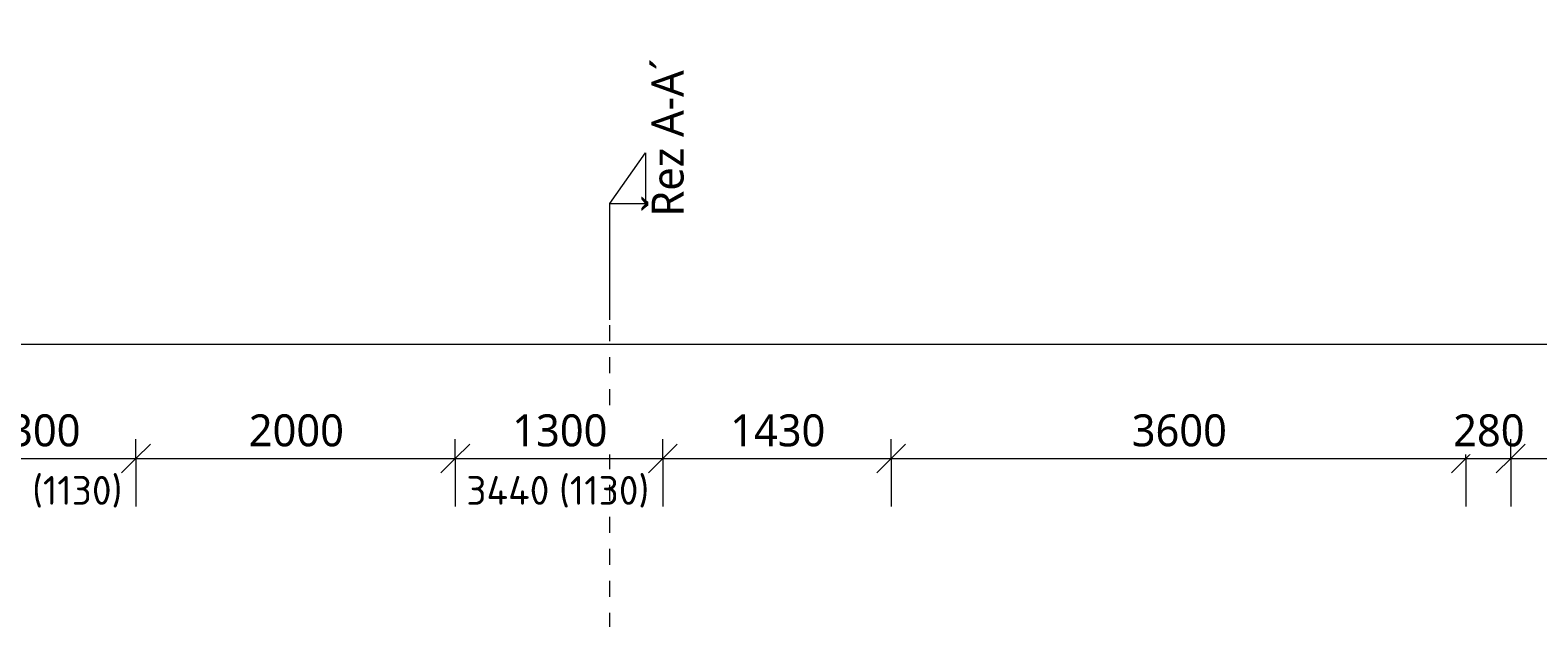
# Model space of a CAD drawing. Header units: metres. Extents: x -2.8 to 41.5, y -3 to 31.1.
# Tile 16 of 21: x 12.6 to 22, y 14.8 to 18.4. Entities that reach past the tile are written whole.
import ezdxf

# ---------------------------------------------------------------- set-up
doc = ezdxf.new("R2010")
doc.units = ezdxf.units.M
doc.linetypes.add('AV - Cerch_ 1 tecka 10mm', pattern=[0.018, 0.01, -0.004, 0, -0.004])
doc.layers.add('AV-KOTY', color=5, linetype='Continuous', lineweight=13, true_color=0x0000ff)
doc.layers.add('AV-KOTY-100', color=7, linetype='Continuous', lineweight=5)
doc.styles.add('ISOCPEUR', font='isocpeur.ttf', dxfattribs={"height": 0.18})
doc.styles.add('Trebuchet MS', font='trebuc.ttf', dxfattribs={"height": 0.2})
doc.dimstyles.new('2_mm_-_O_-_Blue_-_mm_-_zaokrouhlena', dxfattribs={"dimscale": 0.3048, "dimtxt": 0.20619, "dimasz": 0.590551, "dimexe": 0.393701, "dimexo": 0.0625, "dimgap": 0.065617, "dimtad": 1, "dimdec": 0, "dimlfac": 1000, "dimrnd": 10, "dimzin": 0, "dimdsep": 46, "dimtxsty": 'Trebuchet MS', "dimblk1": 'OBLIQUE', "dimblk2": 'OBLIQUE', "dimsah": 1, "dimcen": 0.09, "dimazin": 0, "dimtfac": 1, "dimtdec": 4, "dimtix": 1, "dimtmove": 0, "dimatfit": 3, "dimfxl": 0.984252, "dimfxlon": 1, "dimtvp": 1, "dimtfill": 1, "dimtolj": 1, "dimtzin": 0, "dimarcsym": 2})

# ---------------------------------------------------------------- blocks, each defined once
blk = doc.blocks.new('Section - Vertikální L-45990-1NP mezipatro')
at = {"layer": 'AV-KOTY', "lineweight": 5}
for p, q in [((-0.00728, 0), (-0.01046, -0.002226)), ((-0.00728, 0), (-0.00728, -0.002226)), ((0, 0), (-0.00728, 0)), ((-0.01046, -0.002226), (-0.00728, -0.002226))]:
    blk.add_line(p, q, dxfattribs=at)
blk = doc.blocks.new('DIMBLOCK5-1NP mezipatro')
at = {"layer": 'AV-KOTY-100', "color": 5, "true_color": 0x0000ff}
for p, q in [((11.9148, 15.7529), (11.9148, 15.8729)), ((13.2148, 15.7529), (13.2148, 15.8729)), ((11.9148, 15.7529), (12.0048, 15.8429)), ((13.2148, 15.7529), (13.3048, 15.8429)), ((11.9148, 15.7529), (11.8248, 15.6629)), ((11.9148, 15.7529), (13.2148, 15.7529)), ((11.9148, 15.7529), (11.9148, 15.4529)), ((13.2148, 15.7529), (13.1248, 15.6629)), ((13.2148, 15.7529), (13.2148, 15.4529))]:
    blk.add_line(p, q, dxfattribs=at)
at = {"layer": 'AV-KOTY-100', "color": 0, "insert": (12.2713, 16.0288), "char_height": 0.2, "width": 0.704541, "attachment_point": 1, "line_spacing_factor": 1.048425, "style": 'Trebuchet MS', "bg_fill": 3, "box_fill_scale": 1.25, "bg_fill_color": 256, "bg_fill_true_color": 13158600, "bg_fill_transparency": 0}
blk.add_mtext('1300', dxfattribs=at)
blk = doc.blocks.new('_Oblique')
at = {"color": 0, "linetype": 'ByBlock', "lineweight": -2}
blk.add_line((-0.5, -0.5), (0.5, 0.5), dxfattribs=at)
blk = doc.blocks.new('DIMBLOCK6-1NP mezipatro')
at = {"layer": 'AV-KOTY-100', "color": 5, "true_color": 0x0000ff}
for p, q in [((13.2148, 15.7529), (13.2148, 15.8729)), ((15.2148, 15.7529), (15.2148, 15.8729)), ((13.2148, 15.7529), (13.3048, 15.8429)), ((15.2148, 15.7529), (15.3048, 15.8429)), ((13.2148, 15.7529), (13.1248, 15.6629)), ((13.2148, 15.7529), (15.2148, 15.7529)), ((13.2148, 15.7529), (13.2148, 15.4529)), ((15.2148, 15.7529), (15.1248, 15.6629)), ((15.2148, 15.7529), (15.2148, 15.4529))]:
    blk.add_line(p, q, dxfattribs=at)
at = {"layer": 'AV-KOTY-100', "color": 0, "insert": (13.9213, 16.0288), "char_height": 0.2, "width": 0.704541, "attachment_point": 1, "line_spacing_factor": 1.048425, "style": 'Trebuchet MS', "bg_fill": 3, "box_fill_scale": 1.25, "bg_fill_color": 256, "bg_fill_true_color": 13158600, "bg_fill_transparency": 0}
blk.add_mtext('2000', dxfattribs=at)
blk = doc.blocks.new('DIMBLOCK7-1NP mezipatro')
at = {"layer": 'AV-KOTY-100', "color": 5, "true_color": 0x0000ff}
for p, q in [((15.2148, 15.7529), (15.2148, 15.8729)), ((16.5148, 15.7529), (16.5148, 15.8729)), ((15.2148, 15.7529), (15.3048, 15.8429)), ((16.5148, 15.7529), (16.6048, 15.8429)), ((15.2148, 15.7529), (15.1248, 15.6629)), ((15.2148, 15.7529), (16.5148, 15.7529)), ((15.2148, 15.7529), (15.2148, 15.4529)), ((16.5148, 15.7529), (16.4248, 15.6629)), ((16.5148, 15.7529), (16.5148, 15.4529))]:
    blk.add_line(p, q, dxfattribs=at)
at = {"layer": 'AV-KOTY-100', "color": 0, "insert": (15.5713, 16.0288), "char_height": 0.2, "width": 0.704541, "attachment_point": 1, "line_spacing_factor": 1.048425, "style": 'Trebuchet MS', "bg_fill": 3, "box_fill_scale": 1.25, "bg_fill_color": 256, "bg_fill_true_color": 13158600, "bg_fill_transparency": 0}
blk.add_mtext('1300', dxfattribs=at)
blk = doc.blocks.new('DIMBLOCK8-1NP mezipatro')
at = {"layer": 'AV-KOTY-100', "color": 5, "true_color": 0x0000ff}
for p, q in [((16.5148, 15.7529), (16.5148, 15.8729)), ((17.9448, 15.7529), (17.9448, 15.8729)), ((16.5148, 15.7529), (16.6048, 15.8429)), ((17.9448, 15.7529), (18.0348, 15.8429)), ((16.5148, 15.7529), (16.4248, 15.6629)), ((16.5148, 15.7529), (17.9448, 15.7529)), ((16.5148, 15.7529), (16.5148, 15.4529)), ((17.9448, 15.7529), (17.8548, 15.6629)), ((17.9448, 15.7529), (17.9448, 15.4529))]:
    blk.add_line(p, q, dxfattribs=at)
at = {"layer": 'AV-KOTY-100', "color": 0, "insert": (16.9363, 16.0288), "char_height": 0.2, "width": 0.704541, "attachment_point": 1, "line_spacing_factor": 1.048425, "style": 'Trebuchet MS', "bg_fill": 3, "box_fill_scale": 1.25, "bg_fill_color": 256, "bg_fill_true_color": 13158600, "bg_fill_transparency": 0}
blk.add_mtext('1430', dxfattribs=at)
blk = doc.blocks.new('DIMBLOCK9-1NP mezipatro')
at = {"layer": 'AV-KOTY-100', "color": 5, "true_color": 0x0000ff}
for p, q in [((17.9448, 15.7529), (17.9448, 15.8729)), ((21.5448, 15.7529), (21.5448, 15.8729)), ((17.9448, 15.7529), (18.0348, 15.8429)), ((21.5448, 15.7529), (21.6348, 15.8429)), ((17.9448, 15.7529), (17.8548, 15.6629)), ((17.9448, 15.7529), (21.5448, 15.7529)), ((17.9448, 15.7529), (17.9448, 15.4529)), ((21.5448, 15.7529), (21.4548, 15.6629)), ((21.5448, 15.7529), (21.5448, 15.4529))]:
    blk.add_line(p, q, dxfattribs=at)
at = {"layer": 'AV-KOTY-100', "color": 0, "insert": (19.4513, 16.0288), "char_height": 0.2, "width": 0.704541, "attachment_point": 1, "line_spacing_factor": 1.048425, "style": 'Trebuchet MS', "bg_fill": 3, "box_fill_scale": 1.25, "bg_fill_color": 256, "bg_fill_true_color": 13158600, "bg_fill_transparency": 0}
blk.add_mtext('3600', dxfattribs=at)
blk = doc.blocks.new('DIMBLOCK10-1NP mezipatro')
at = {"layer": 'AV-KOTY-100', "color": 5, "true_color": 0x0000ff}
for p, q in [((21.5448, 15.7529), (21.5448, 15.8729)), ((21.8248, 15.7529), (21.8248, 15.8729)), ((21.5448, 15.7529), (21.6348, 15.8429)), ((21.8248, 15.7529), (21.9148, 15.8429)), ((21.5448, 15.7529), (21.4548, 15.6629)), ((21.5448, 15.7529), (21.8248, 15.7529)), ((21.5448, 15.7529), (21.5448, 15.4529)), ((21.8248, 15.7529), (21.7348, 15.6629)), ((21.8248, 15.7529), (21.8248, 15.4529))]:
    blk.add_line(p, q, dxfattribs=at)
at = {"layer": 'AV-KOTY-100', "color": 0, "insert": (21.4646, 16.0288), "char_height": 0.2, "width": 0.528406, "attachment_point": 1, "line_spacing_factor": 1.048425, "style": 'Trebuchet MS', "bg_fill": 3, "box_fill_scale": 1.25, "bg_fill_color": 256, "bg_fill_true_color": 13158600, "bg_fill_transparency": 0}
blk.add_mtext('280', dxfattribs=at)
blk = doc.blocks.new('DIMBLOCK11-1NP mezipatro')
at = {"layer": 'AV-KOTY-100', "color": 5, "true_color": 0x0000ff}
for p, q in [((21.8248, 15.7529), (21.8248, 15.8729)), ((22.8048, 15.7529), (22.8048, 15.8729)), ((21.8248, 15.7529), (21.9148, 15.8429)), ((22.8048, 15.7529), (22.8948, 15.8429)), ((21.8248, 15.7529), (21.7348, 15.6629)), ((21.8248, 15.7529), (22.8048, 15.7529)), ((21.8248, 15.7529), (21.8248, 15.4529)), ((22.8048, 15.7529), (22.7148, 15.6629)), ((22.8048, 15.7529), (22.8048, 15.4529))]:
    blk.add_line(p, q, dxfattribs=at)
at = {"layer": 'AV-KOTY-100', "color": 0, "insert": (22.0946, 16.0288), "char_height": 0.2, "width": 0.528406, "attachment_point": 1, "line_spacing_factor": 1.048425, "style": 'Trebuchet MS', "bg_fill": 3, "box_fill_scale": 1.25, "bg_fill_color": 256, "bg_fill_true_color": 13158600, "bg_fill_transparency": 0}
blk.add_mtext('980', dxfattribs=at)
blk = doc.blocks.new('DIMBLOCK35-1NP mezipatro')
at = {"layer": 'AV-KOTY-100', "color": 5, "true_color": 0x0000ff}
for p, q in [((6.1548, 16.4674), (6.1548, 16.7674)), ((6.1548, 16.4674), (6.2448, 16.5574)), ((39.7648, 16.4674), (39.7648, 16.5874)), ((39.7648, 16.4674), (39.8548, 16.5574)), ((6.1548, 16.4674), (6.0648, 16.3774)), ((6.1548, 16.4674), (39.7648, 16.4674)), ((6.1548, 16.4674), (6.1548, 16.3474)), ((39.7648, 16.4674), (39.6748, 16.3774)), ((39.7648, 16.4674), (39.7648, 16.1674))]:
    blk.add_line(p, q, dxfattribs=at)
at = {"layer": 'AV-KOTY-100', "color": 0, "insert": (22.5929, 16.7433), "char_height": 0.2, "width": 0.880677, "attachment_point": 1, "line_spacing_factor": 1.048425, "style": 'Trebuchet MS', "bg_fill": 3, "box_fill_scale": 1.25, "bg_fill_color": 256, "bg_fill_true_color": 13158600, "bg_fill_transparency": 0}
blk.add_mtext('33610', dxfattribs=at)

msp = doc.modelspace()

# ---------------------------------------------------------------- linework, layer by layer
at = {"layer": 'AV-KOTY', "linetype": 'AV - Cerch_ 1 tecka 10mm', "lineweight": 5}
msp.add_line((16.1824, 12.8867), (16.1824, 16.6203), dxfattribs=at)

# ---------------------------------------------------------------- block references
at = {"layer": 'AV-KOTY', "lineweight": 5, "extrusion": (0, 0, -1), "xscale": 99.99999999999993, "yscale": 99.99999999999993, "zscale": 99.99999999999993, "rotation": 270.0000000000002}
msp.add_blockref('Section - Vertikální L-45990-1NP mezipatro', (-16.1824, 16.6203), dxfattribs=at)

# ---------------------------------------------------------------- texts
at = {"layer": 'AV-KOTY', "lineweight": 5, "insert": (16.4441, 17.2669), "char_height": 0.2, "width": 1.362869, "attachment_point": 1, "rotation": 90, "style": 'Trebuchet MS'}
msp.add_mtext('Řez A-A´', dxfattribs=at)
at = {"layer": 'AV-KOTY', "lineweight": 5, "char_height": 0.18, "attachment_point": 1, "style": 'ISOCPEUR'}
for s, insert, width in [('(1130)', (12.5646, 15.6429), 0.705485), ('3440', (15.2834, 15.6429), 0.657384), ('(1130)', (15.8646, 15.6429), 0.705485)]:
    msp.add_mtext(s, dxfattribs=dict(at, insert=insert, width=width))

# ---------------------------------------------------------------- next in the draw order: dimensions: what is measured, and where the dimension line sits
at = {"layer": 'AV-KOTY', "lineweight": 5}
for base, p1, p2, override, picture, middle in [((39.7648, 16.4674), (6.1548, 16.7674), (39.7648, 16.1674), {"dimpost": '<>', "dimfxl": 33.615355}, 'DIMBLOCK35-1NP mezipatro', (22.9598, 16.5895)), ((13.2148, 15.7529), (11.9148, 15.4529), (13.2148, 15.4529), {"dimpost": '<>', "dimfxl": 1.3}, 'DIMBLOCK5-1NP mezipatro', (12.5648, 15.8747))]:
    dim = msp.add_linear_dim(base=base, p1=p1, p2=p2, dimstyle='2_mm_-_O_-_Blue_-_mm_-_zaokrouhlena', override=override, dxfattribs=at)
    dim.commit()
    dim.dimension.update_dxf_attribs({"geometry": picture, "text_midpoint": middle})

# ---------------------------------------------------------------- next in the draw order: dimensions: what is measured, and where the dimension line sits
dim = msp.add_linear_dim(base=(15.2148, 15.7529), p1=(13.2148, 15.4529), p2=(15.2148, 15.4529), dimstyle='2_mm_-_O_-_Blue_-_mm_-_zaokrouhlena', override={"dimpost": '<>', "dimfxl": 2}, dxfattribs=at)
dim.commit()
dim.dimension.update_dxf_attribs({"geometry": 'DIMBLOCK6-1NP mezipatro', "text_midpoint": (14.2148, 15.8747)})

# ---------------------------------------------------------------- next in the draw order: dimensions: what is measured, and where the dimension line sits
dim = msp.add_linear_dim(base=(16.5148, 15.7529), p1=(15.2148, 15.4529), p2=(16.5148, 15.4529), dimstyle='2_mm_-_O_-_Blue_-_mm_-_zaokrouhlena', override={"dimpost": '<>', "dimfxl": 1.3}, dxfattribs=at)
dim.commit()
dim.dimension.update_dxf_attribs({"geometry": 'DIMBLOCK7-1NP mezipatro', "text_midpoint": (15.8648, 15.8747)})

# ---------------------------------------------------------------- next in the draw order: dimensions: what is measured, and where the dimension line sits
dim = msp.add_linear_dim(base=(17.9448, 15.7529), p1=(16.5148, 15.4529), p2=(17.9448, 15.4529), dimstyle='2_mm_-_O_-_Blue_-_mm_-_zaokrouhlena', override={"dimpost": '<>', "dimfxl": 1.43}, dxfattribs=at)
dim.commit()
dim.dimension.update_dxf_attribs({"geometry": 'DIMBLOCK8-1NP mezipatro', "text_midpoint": (17.2298, 15.8747)})

# ---------------------------------------------------------------- next in the draw order: dimensions: what is measured, and where the dimension line sits
dim = msp.add_linear_dim(base=(21.5448, 15.7529), p1=(17.9448, 15.4529), p2=(21.5448, 15.4529), dimstyle='2_mm_-_O_-_Blue_-_mm_-_zaokrouhlena', override={"dimpost": '<>', "dimfxl": 3.6}, dxfattribs=at)
dim.commit()
dim.dimension.update_dxf_attribs({"geometry": 'DIMBLOCK9-1NP mezipatro', "text_midpoint": (19.7448, 15.875)})

# ---------------------------------------------------------------- next in the draw order: dimensions: what is measured, and where the dimension line sits
dim = msp.add_linear_dim(base=(21.8248, 15.7529), p1=(21.5448, 15.4529), p2=(21.8248, 15.4529), dimstyle='2_mm_-_O_-_Blue_-_mm_-_zaokrouhlena', override={"dimpost": '<>', "dimfxl": 0.28}, dxfattribs=at)
dim.commit()
dim.dimension.update_dxf_attribs({"geometry": 'DIMBLOCK10-1NP mezipatro', "text_midpoint": (21.6848, 15.8747)})

# ---------------------------------------------------------------- next in the draw order: dimensions: what is measured, and where the dimension line sits
dim = msp.add_linear_dim(base=(22.8048, 15.7529), p1=(21.8248, 15.4529), p2=(22.8048, 15.4529), dimstyle='2_mm_-_O_-_Blue_-_mm_-_zaokrouhlena', override={"dimpost": '<>', "dimfxl": 0.98}, dxfattribs=at)
dim.commit()
dim.dimension.update_dxf_attribs({"geometry": 'DIMBLOCK11-1NP mezipatro', "text_midpoint": (22.3148, 15.875)})

doc.saveas('drawing.dxf')
